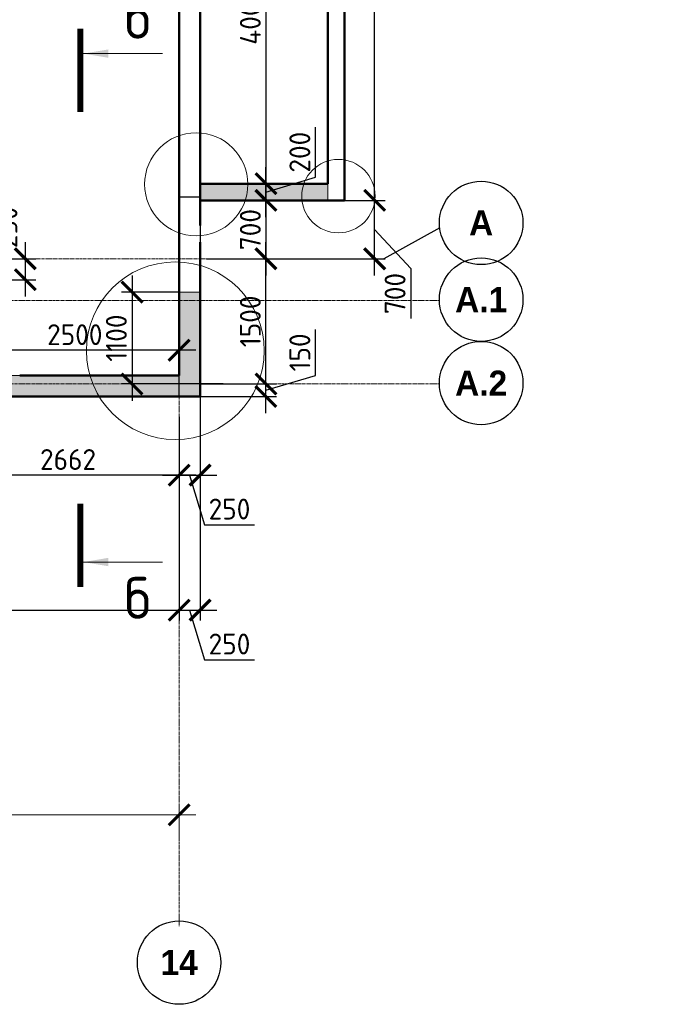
# Model space of a CAD drawing. Header units: millimetres. Extents: x 376598 to 1249954, y -318491 to -22134.
# Tile 45 of 256: x 496042 to 503764, y -145543 to -133743. Entities that reach past the tile are written whole.
import ezdxf

# ---------------------------------------------------------------- set-up
doc = ezdxf.new("R2010")
doc.units = ezdxf.units.MM
doc.linetypes.add('______5', pattern=[1100, 800, -100, 100, -100])
doc.linetypes.add('осевая', pattern=[50.8, 31.75, -6.35, 6.35, -6.35])
for name, color, linetype, lineweight in [('Конструкции 0.5', 5, 'Continuous', 50), ('Надписи', 200, 'Continuous', 18), ('Оси', 40, '______5', 18), ('РАЗМЕРЫ', 1, 'Continuous', 9), ('Узлы', 7, 'Continuous', 0)]:
    doc.layers.add(name, color=color, linetype=linetype, lineweight=lineweight)
doc.layers.add('ФВ-2', color=7, linetype='Continuous')
doc.styles.add('Century Gothic', font='GOTHIC.TTF')
doc.styles.add('GOST-2.304_Type-B', font='GOST_Common.ttf')
doc.dimstyles.new('СПДС', dxfattribs={"dimscale": 100, "dimtxt": 2.5, "dimasz": 2.5, "dimexe": 1.25, "dimexo": 0, "dimtad": 1, "dimdec": 0, "dimtxsty": 'GOST-2.304_Type-B', "dimblk": 'ARCHTICK', "dimcen": 2.5, "dimdle": 2, "dimadec": 0, "dimazin": 2, "dimtfac": 0.75, "dimtdec": 0, "dimtmove": 1, "dimatfit": 3, "dimfxl": 1, "dimtolj": 1, "dimarcsym": 1})

# ---------------------------------------------------------------- blocks, each defined once
blk = doc.blocks.new('NSY101')
at = {"color": 0, "linetype": 'ByBlock', "lineweight": -2}
blk.add_circle((0, 0), 50, dxfattribs=at)
blk = doc.blocks.new('_ArchTick')
at = {"color": 0, "linetype": 'ByBlock', "const_width": 0.15}
blk.add_lwpolyline([(-0.5, -0.5), (0.5, 0.5)], dxfattribs=at)
blk = doc.blocks.new('*D3531')
at = {"layer": 'DEFPOINTS', "color": 0, "lineweight": 0, "transparency": 16777216}
for p in [(521255, -133560), (521255, -133875), (515055, -134097)]:
    blk.add_point(p, dxfattribs=at)
at = {"layer": 'РАЗМЕРЫ', "color": 0, "lineweight": -2, "transparency": 16777216}
for p, q in [((515055, -134097), (515055, -133435)), ((521255, -133875), (521255, -133435)), ((514855, -133560), (521455, -133560))]:
    blk.add_line(p, q, dxfattribs=at)
at = {"layer": 'РАЗМЕРЫ', "color": 0, "lineweight": -2, "transparency": 16777216, "xscale": 250, "yscale": 250, "zscale": 250, "rotation": 180}
blk.add_blockref('_ArchTick', (515055, -133560), dxfattribs=at)
at = {"layer": 'РАЗМЕРЫ', "color": 0, "lineweight": -2, "transparency": 16777216, "xscale": 250, "yscale": 250, "zscale": 250}
blk.add_blockref('_ArchTick', (521255, -133560), dxfattribs=at)
at = {"layer": 'РАЗМЕРЫ', "color": 0, "transparency": 16777216, "insert": (518155, -133372), "char_height": 250, "attachment_point": 5, "style": 'GOST-2.304_Type-B'}
blk.add_mtext('\\A1;6200', dxfattribs=at)
blk = doc.blocks.new('*D266')
at = {"layer": 'DEFPOINTS', "color": 0, "lineweight": 0, "transparency": 16777216}
for p in [(495473, -136609), (495473, -136859), (496109, -136859)]:
    blk.add_point(p, dxfattribs=at)
at = {"layer": 'РАЗМЕРЫ', "color": 0, "lineweight": -2, "transparency": 16777216}
for p, q in [((496109, -136409), (496109, -137059)), ((495473, -136609), (496234, -136609)), ((495473, -136859), (496234, -136859))]:
    blk.add_line(p, q, dxfattribs=at)
at = {"layer": 'РАЗМЕРЫ', "color": 0, "lineweight": -2, "transparency": 16777216, "xscale": 250, "yscale": 250, "zscale": 250}
for p, rotation in [((496109, -136609), 90), ((496109, -136859), 270)]:
    blk.add_blockref('_ArchTick', p, dxfattribs=dict(at, rotation=rotation))
at = {"layer": 'РАЗМЕРЫ', "color": 0, "lineweight": 0, "transparency": 16777216, "insert": (495889, -136232), "char_height": 250, "attachment_point": 5, "rotation": 90, "style": 'GOST-2.304_Type-B'}
blk.add_mtext('\\A1;250', dxfattribs=at)
blk = doc.blocks.new('*D336')
at = {"layer": 'DEFPOINTS', "color": 0, "lineweight": 0, "transparency": 16777216}
for p in [(497952, -139659), (491752, -139935), (497952, -140819)]:
    blk.add_point(p, dxfattribs=at)
at = {"layer": 'РАЗМЕРЫ', "color": 0, "lineweight": -2, "transparency": 16777216}
for p, q in [((497952, -139659), (497952, -140944)), ((491752, -139935), (491752, -140944)), ((491552, -140819), (498152, -140819))]:
    blk.add_line(p, q, dxfattribs=at)
at = {"layer": 'РАЗМЕРЫ', "color": 0, "lineweight": -2, "transparency": 16777216, "xscale": 250, "yscale": 250, "zscale": 250, "rotation": 180}
blk.add_blockref('_ArchTick', (491752, -140819), dxfattribs=at)
at = {"layer": 'РАЗМЕРЫ', "color": 0, "lineweight": -2, "transparency": 16777216, "xscale": 250, "yscale": 250, "zscale": 250}
blk.add_blockref('_ArchTick', (497952, -140819), dxfattribs=at)
at = {"layer": 'РАЗМЕРЫ', "color": 0, "lineweight": 0, "transparency": 16777216, "insert": (494852, -140632), "char_height": 250, "attachment_point": 5, "style": 'GOST-2.304_Type-B'}
blk.add_mtext('\\A1;6200', dxfattribs=at)
blk = doc.blocks.new('*D337')
at = {"layer": 'DEFPOINTS', "color": 0, "lineweight": 0, "transparency": 16777216}
for p in [(498202, -138259), (497952, -138591), (498202, -140819)]:
    blk.add_point(p, dxfattribs=at)
at = {"layer": 'РАЗМЕРЫ', "color": 0, "lineweight": -2, "transparency": 16777216}
for p, q in [((498202, -138259), (498202, -140944)), ((497952, -138591), (497952, -140944)), ((497752, -140819), (498402, -140819)), ((498077, -140819), (498255, -141413)), ((498255, -141413), (498855, -141413))]:
    blk.add_line(p, q, dxfattribs=at)
at = {"layer": 'РАЗМЕРЫ', "color": 0, "lineweight": -2, "transparency": 16777216, "xscale": 250, "yscale": 250, "zscale": 250, "rotation": 180}
blk.add_blockref('_ArchTick', (497952, -140819), dxfattribs=at)
at = {"layer": 'РАЗМЕРЫ', "color": 0, "lineweight": -2, "transparency": 16777216, "xscale": 250, "yscale": 250, "zscale": 250}
blk.add_blockref('_ArchTick', (498202, -140819), dxfattribs=at)
at = {"layer": 'РАЗМЕРЫ', "color": 0, "lineweight": 0, "transparency": 16777216, "insert": (498555, -141225), "char_height": 250, "attachment_point": 5, "style": 'GOST-2.304_Type-B'}
blk.add_mtext('\\A1;250', dxfattribs=at)
blk = doc.blocks.new('*D346')
at = {"layer": 'DEFPOINTS', "color": 0, "lineweight": 0, "transparency": 16777216}
for p in [(498202, -138109), (498992, -138109), (498202, -138259)]:
    blk.add_point(p, dxfattribs=at)
at = {"layer": 'РАЗМЕРЫ', "color": 0, "lineweight": -2, "transparency": 16777216}
for p, q in [((499586, -138006), (499586, -137456)), ((498992, -138459), (498992, -137909)), ((498992, -138184), (499586, -138006)), ((498202, -138109), (499117, -138109)), ((498202, -138259), (499117, -138259))]:
    blk.add_line(p, q, dxfattribs=at)
at = {"layer": 'РАЗМЕРЫ', "color": 0, "lineweight": -2, "transparency": 16777216, "xscale": 250, "yscale": 250, "zscale": 250}
for p, rotation in [((498992, -138109), 90), ((498992, -138259), 270)]:
    blk.add_blockref('_ArchTick', p, dxfattribs=dict(at, rotation=rotation))
at = {"layer": 'РАЗМЕРЫ', "color": 0, "lineweight": 0, "transparency": 16777216, "insert": (499398, -137731), "char_height": 250, "attachment_point": 5, "rotation": 90, "style": 'GOST-2.304_Type-B'}
blk.add_mtext('\\A1;150', dxfattribs=at)
blk = doc.blocks.new('*D347')
at = {"layer": 'DEFPOINTS', "color": 0, "lineweight": 0, "transparency": 16777216}
for p in [(498280, -136609), (498992, -136609), (498202, -138109)]:
    blk.add_point(p, dxfattribs=at)
at = {"layer": 'РАЗМЕРЫ', "color": 0, "lineweight": -2, "transparency": 16777216}
for p, q in [((498992, -138309), (498992, -136409)), ((498280, -136609), (499117, -136609)), ((498202, -138109), (499117, -138109))]:
    blk.add_line(p, q, dxfattribs=at)
at = {"layer": 'РАЗМЕРЫ', "color": 0, "lineweight": -2, "transparency": 16777216, "xscale": 250, "yscale": 250, "zscale": 250}
for p, rotation in [((498992, -136609), 90), ((498992, -138109), 270)]:
    blk.add_blockref('_ArchTick', p, dxfattribs=dict(at, rotation=rotation))
at = {"layer": 'РАЗМЕРЫ', "color": 0, "lineweight": 0, "transparency": 16777216, "insert": (498805, -137359), "char_height": 250, "attachment_point": 5, "rotation": 90, "style": 'GOST-2.304_Type-B'}
blk.add_mtext('\\A1;1500', dxfattribs=at)
blk = doc.blocks.new('*D348')
at = {"layer": 'DEFPOINTS', "color": 0, "lineweight": 0, "transparency": 16777216}
for p in [(498571, -135909), (500294, -135909), (498280, -136609)]:
    blk.add_point(p, dxfattribs=at)
at = {"layer": 'РАЗМЕРЫ', "color": 0, "lineweight": -2, "transparency": 16777216}
for p, q in [((500294, -136809), (500294, -135709)), ((498571, -135909), (500419, -135909)), ((500294, -136259), (500726, -136725)), ((498280, -136609), (500419, -136609)), ((500726, -136725), (500726, -137324))]:
    blk.add_line(p, q, dxfattribs=at)
at = {"layer": 'РАЗМЕРЫ', "color": 0, "lineweight": -2, "transparency": 16777216, "xscale": 250, "yscale": 250, "zscale": 250}
for p, rotation in [((500294, -135909), 90), ((500294, -136609), 270)]:
    blk.add_blockref('_ArchTick', p, dxfattribs=dict(at, rotation=rotation))
at = {"layer": 'РАЗМЕРЫ', "color": 0, "lineweight": 0, "transparency": 16777216, "insert": (500539, -137025), "char_height": 250, "attachment_point": 5, "rotation": 90, "style": 'GOST-2.304_Type-B'}
blk.add_mtext('\\A1;700', dxfattribs=at)
blk = doc.blocks.new('*D349')
at = {"layer": 'DEFPOINTS', "color": 0, "lineweight": 0, "transparency": 16777216}
for p in [(498393, -135709), (498992, -135709), (498372, -135909)]:
    blk.add_point(p, dxfattribs=at)
at = {"layer": 'РАЗМЕРЫ', "color": 0, "lineweight": -2, "transparency": 16777216}
for p, q in [((499586, -135631), (499586, -135031)), ((498992, -136109), (498992, -135509)), ((498992, -135809), (499586, -135631)), ((498393, -135709), (499117, -135709)), ((498372, -135909), (499117, -135909))]:
    blk.add_line(p, q, dxfattribs=at)
at = {"layer": 'РАЗМЕРЫ', "color": 0, "lineweight": -2, "transparency": 16777216, "xscale": 250, "yscale": 250, "zscale": 250}
for p, rotation in [((498992, -135709), 90), ((498992, -135909), 270)]:
    blk.add_blockref('_ArchTick', p, dxfattribs=dict(at, rotation=rotation))
at = {"layer": 'РАЗМЕРЫ', "color": 0, "lineweight": 0, "transparency": 16777216, "insert": (499398, -135331), "char_height": 250, "attachment_point": 5, "rotation": 90, "style": 'GOST-2.304_Type-B'}
blk.add_mtext('\\A1;200', dxfattribs=at)
blk = doc.blocks.new('*D350')
at = {"layer": 'DEFPOINTS', "color": 0, "lineweight": 0, "transparency": 16777216}
for p in [(499932, -127409), (500294, -127409), (498571, -135909)]:
    blk.add_point(p, dxfattribs=at)
at = {"layer": 'РАЗМЕРЫ', "color": 0, "lineweight": -2, "transparency": 16777216}
for p, q in [((500294, -136109), (500294, -127209)), ((499932, -127409), (500419, -127409)), ((498571, -135909), (500419, -135909))]:
    blk.add_line(p, q, dxfattribs=at)
at = {"layer": 'РАЗМЕРЫ', "color": 0, "lineweight": -2, "transparency": 16777216, "xscale": 250, "yscale": 250, "zscale": 250}
for p, rotation in [((500294, -127409), 90), ((500294, -135909), 270)]:
    blk.add_blockref('_ArchTick', p, dxfattribs=dict(at, rotation=rotation))
at = {"layer": 'РАЗМЕРЫ', "color": 0, "lineweight": 0, "transparency": 16777216, "insert": (500107, -131659), "char_height": 250, "attachment_point": 5, "rotation": 90, "style": 'GOST-2.304_Type-B'}
blk.add_mtext('\\A1;8500', dxfattribs=at)
blk = doc.blocks.new('*D357')
at = {"layer": 'DEFPOINTS', "color": 0, "lineweight": 0, "transparency": 16777216}
for p in [(498654, -131709), (498654, -135709), (498992, -135709)]:
    blk.add_point(p, dxfattribs=at)
at = {"layer": 'РАЗМЕРЫ', "color": 0, "lineweight": -2, "transparency": 16777216}
for p, q in [((498992, -131509), (498992, -135909)), ((498654, -131709), (499117, -131709)), ((498654, -135709), (499117, -135709))]:
    blk.add_line(p, q, dxfattribs=at)
at = {"layer": 'РАЗМЕРЫ', "color": 0, "lineweight": -2, "transparency": 16777216, "xscale": 250, "yscale": 250, "zscale": 250}
for p, rotation in [((498992, -131709), 90), ((498992, -135709), 270)]:
    blk.add_blockref('_ArchTick', p, dxfattribs=dict(at, rotation=rotation))
at = {"layer": 'РАЗМЕРЫ', "color": 0, "lineweight": 0, "transparency": 16777216, "insert": (498805, -133709), "char_height": 250, "attachment_point": 5, "rotation": 90, "style": 'GOST-2.304_Type-B'}
blk.add_mtext('\\A1;4000', dxfattribs=at)
blk = doc.blocks.new('*D707')
at = {"layer": 'DEFPOINTS', "color": 0, "lineweight": 0, "transparency": 16777216}
for p in [(495290, -138199, -3100), (497952, -138501), (495290, -139201)]:
    blk.add_point(p, dxfattribs=at)
at = {"layer": 'РАЗМЕРЫ', "color": 0, "lineweight": -2, "transparency": 16777216}
for p, q in [((495290, -138199), (495290, -139326)), ((497952, -138501), (497952, -139326)), ((498152, -139201), (495090, -139201))]:
    blk.add_line(p, q, dxfattribs=at)
at = {"layer": 'РАЗМЕРЫ', "color": 0, "lineweight": -2, "transparency": 16777216, "xscale": 250, "yscale": 250, "zscale": 250, "rotation": 180}
blk.add_blockref('_ArchTick', (495290, -139201), dxfattribs=at)
at = {"layer": 'РАЗМЕРЫ', "color": 0, "lineweight": -2, "transparency": 16777216, "xscale": 250, "yscale": 250, "zscale": 250}
blk.add_blockref('_ArchTick', (497952, -139201), dxfattribs=at)
at = {"layer": 'РАЗМЕРЫ', "color": 0, "lineweight": 0, "transparency": 16777216, "insert": (496621, -139014), "char_height": 250, "attachment_point": 5, "style": 'GOST-2.304_Type-B'}
blk.add_mtext('\\A1;2662', dxfattribs=at)
blk = doc.blocks.new('*D708')
at = {"layer": 'DEFPOINTS', "color": 0, "lineweight": 0, "transparency": 16777216}
for p in [(497952, -138501), (498202, -138876), (498202, -139201)]:
    blk.add_point(p, dxfattribs=at)
at = {"layer": 'РАЗМЕРЫ', "color": 0, "lineweight": -2, "transparency": 16777216}
for p, q in [((497952, -138501), (497952, -139326)), ((498202, -138876), (498202, -139326)), ((497752, -139201), (498402, -139201)), ((498077, -139201), (498255, -139795)), ((498255, -139795), (498855, -139795))]:
    blk.add_line(p, q, dxfattribs=at)
at = {"layer": 'РАЗМЕРЫ', "color": 0, "lineweight": -2, "transparency": 16777216, "xscale": 250, "yscale": 250, "zscale": 250, "rotation": 180}
blk.add_blockref('_ArchTick', (497952, -139201), dxfattribs=at)
at = {"layer": 'РАЗМЕРЫ', "color": 0, "lineweight": -2, "transparency": 16777216, "xscale": 250, "yscale": 250, "zscale": 250}
blk.add_blockref('_ArchTick', (498202, -139201), dxfattribs=at)
at = {"layer": 'РАЗМЕРЫ', "color": 0, "lineweight": 0, "transparency": 16777216, "insert": (498555, -139608), "char_height": 250, "attachment_point": 5, "style": 'GOST-2.304_Type-B'}
blk.add_mtext('\\A1;250', dxfattribs=at)
blk = doc.blocks.new('*D734')
at = {"layer": 'DEFPOINTS', "color": 0, "lineweight": 0, "transparency": 16777216}
for p in [(497952, -137008), (497388, -138109), (498479, -138109)]:
    blk.add_point(p, dxfattribs=at)
at = {"layer": 'РАЗМЕРЫ', "color": 0, "lineweight": -2, "transparency": 16777216}
for p, q in [((497388, -136808), (497388, -138309)), ((497952, -137008), (497263, -137008)), ((498479, -138109), (497263, -138109))]:
    blk.add_line(p, q, dxfattribs=at)
at = {"layer": 'РАЗМЕРЫ', "color": 0, "lineweight": -2, "transparency": 16777216, "xscale": 250, "yscale": 250, "zscale": 250}
for p, rotation in [((497388, -137008), 90), ((497388, -138109), 270)]:
    blk.add_blockref('_ArchTick', p, dxfattribs=dict(at, rotation=rotation))
at = {"layer": 'РАЗМЕРЫ', "color": 0, "lineweight": 0, "transparency": 16777216, "insert": (497200, -137559), "char_height": 250, "attachment_point": 5, "rotation": 90, "style": 'GOST-2.304_Type-B'}
blk.add_mtext('\\A1;1100', dxfattribs=at)
blk = doc.blocks.new('*D800')
at = {"layer": 'DEFPOINTS', "color": 0, "lineweight": 0, "transparency": 16777216}
for p in [(498372, -135909), (498760, -136609), (498992, -136609)]:
    blk.add_point(p, dxfattribs=at)
at = {"layer": 'РАЗМЕРЫ', "color": 0, "lineweight": -2, "transparency": 16777216}
for p, q in [((498992, -135709), (498992, -136809)), ((498372, -135909), (499117, -135909)), ((498760, -136609), (499117, -136609))]:
    blk.add_line(p, q, dxfattribs=at)
at = {"layer": 'РАЗМЕРЫ', "color": 0, "lineweight": -2, "transparency": 16777216, "xscale": 250, "yscale": 250, "zscale": 250}
for p, rotation in [((498992, -135909), 90), ((498992, -136609), 270)]:
    blk.add_blockref('_ArchTick', p, dxfattribs=dict(at, rotation=rotation))
at = {"layer": 'РАЗМЕРЫ', "color": 0, "lineweight": 0, "transparency": 16777216, "insert": (498805, -136259), "char_height": 250, "attachment_point": 5, "rotation": 90, "style": 'GOST-2.304_Type-B'}
blk.add_mtext('\\A1;700', dxfattribs=at)
blk = doc.blocks.new('*D1283')
at = {"layer": 'DEFPOINTS', "color": 0, "lineweight": 0, "transparency": 16777216}
for p in [(495452, -137705), (495452, -137792, 3100), (497952, -137792, 3100)]:
    blk.add_point(p, dxfattribs=at)
at = {"layer": 'РАЗМЕРЫ', "color": 0, "lineweight": -2, "transparency": 16777216}
for p, q in [((495452, -137792), (495452, -137580)), ((497952, -137792), (497952, -137580)), ((498152, -137705), (495252, -137705))]:
    blk.add_line(p, q, dxfattribs=at)
at = {"layer": 'РАЗМЕРЫ', "color": 0, "lineweight": -2, "transparency": 16777216, "xscale": 250, "yscale": 250, "zscale": 250, "rotation": 180}
blk.add_blockref('_ArchTick', (495452, -137705), dxfattribs=at)
at = {"layer": 'РАЗМЕРЫ', "color": 0, "lineweight": -2, "transparency": 16777216, "xscale": 250, "yscale": 250, "zscale": 250}
blk.add_blockref('_ArchTick', (497952, -137705), dxfattribs=at)
at = {"layer": 'РАЗМЕРЫ', "color": 0, "lineweight": 0, "transparency": 16777216, "insert": (496702, -137518), "char_height": 250, "attachment_point": 5, "style": 'GOST-2.304_Type-B'}
blk.add_mtext('\\A1;2500', dxfattribs=at)
blk = doc.blocks.new('оси 2.2-2.3')
at = {"layer": 'Оси', "color": 16, "linetype": 'осевая', "lineweight": 0, "transparency": 33554687}
for p, q in [((521254.5, -104267.9), (521254.9, -134893.5)), ((468653.8, -126895.4), (523707.4, -126895.4)), ((468076.3, -127395.4), (524372.9, -127395.4)), ((468076.3, -128395.4), (524372.9, -128395.4))]:
    blk.add_line(p, q, dxfattribs=at)
at = {"layer": 'Оси', "color": 16, "linetype": '______5', "lineweight": 25, "transparency": 33554687}
blk.add_line((524376.4, -126525.7), (523707.4, -126895.4), dxfattribs=at)
at = {"layer": 'Оси', "color": 16, "linetype": 'Continuous', "lineweight": 25, "transparency": 33554687, "xscale": 9.999999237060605, "yscale": 9.999999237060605, "zscale": 9.999999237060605}
for p in [(524872.8, -126465.2), (524872.8, -127385.2), (524872.8, -128385.2), (521254.4, -135329.4)]:
    blk.add_blockref('NSY101', p, dxfattribs=at)
at = {"layer": 'Оси', "color": 16, "linetype": 'Continuous', "lineweight": 25, "transparency": 33554687, "char_height": 300, "attachment_point": 5, "style": 'Century Gothic'}
for s, insert, width in [('\\A1;{\\fCentury Gothic|i0|b1;\\H300.000000;\\W1.000000;\\C16;А}\\P', (524872.8, -126465.2), 460), ('\\A1;{\\fCentury Gothic|i0|b1;\\H300.000000;\\W1.000000;\\C16;А.1}\\P', (524872.8, -127385.2), 810), ('\\A1;{\\fCentury Gothic|i0|b1;\\H300.000000;\\W1.000000;\\C16;А.2}\\P', (524872.8, -128385.2), 810), ('\\A1;{\\fCentury Gothic|i0|b1;\\H300.000000;\\W1.000000;\\C16;14}\\P', (521254.4, -135329.4), 620)]:
    blk.add_mtext(s, dxfattribs=dict(at, insert=insert, width=width))
at = {"layer": 'РАЗМЕРЫ', "color": 1}
dim = blk.add_linear_dim(base=(521254.9, -133559.9), p1=(515054.9, -134096.6), p2=(521254.9, -133875.5), dimstyle='СПДС', dxfattribs=at)
dim.commit()
dim.dimension.update_dxf_attribs({"geometry": '*D3531', "text_midpoint": (518154.9, -133372.4)})

msp = doc.modelspace()

# ---------------------------------------------------------------- hatches: boundary and pattern name
at = {"layer": 'РАЗМЕРЫ', "transparency": 33554648}
h = msp.add_hatch(dxfattribs=at)
h.set_pattern_fill('ANGLE', color=1)
h.set_pattern_definition([(0, (3723.99, 44284.891), (0, 6.985), [5.08, -1.905]), (90, (3723.99, 44284.891), (-6.985, 4e-16), [5.08, -1.905])])
h.paths.add_polyline_path([(495302, -138258.7), (495302, -138008.7), (497952, -138008.7), (497952, -137014.3), (498202, -137014.3), (498202, -138264.3)])
at = {"layer": 'ФВ-2', "lineweight": 0, "true_color": 0x006272}
h = msp.add_hatch(dxfattribs=at)
h.set_pattern_fill('ANGLE', color=146)
h.set_pattern_definition([(0, (0, 0), (0, 6.985), [5.08, -1.905]), (90, (0, 0), (-6.985, 4e-16), [5.08, -1.905])])
h.paths.add_polyline_path([(499732, -135708.7), (498202, -135708.7), (498202, -135908.7), (499732, -135908.7)])

# ---------------------------------------------------------------- linework, layer by layer
at = {"layer": 'DEFPOINTS', "color": 240, "lineweight": 30, "true_color": 0xed1f24, "elevation": 3100}
msp.add_lwpolyline([(497952, -135864.3), (498202, -135864.3), (498202, -138258.7), (497952, -138258.7)], close=True, dxfattribs=at)
at = {"layer": 'Конструкции 0.5', "color": 3}
for p, q in [((499732, -127608.7, 3100), (499732, -135708.7, 3100)), ((499932, -135908.7, 3100), (499932, -127608.7, 3100)), ((497952, -130908.7, 3100), (497952, -138008.7, 3100)), ((498202, -136208.7, 3100), (498202, -130908.7, 3100)), ((499732, -135708.7, 3100), (498202, -135708.7, 3100)), ((498202, -135908.7, 3100), (499932, -135908.7, 3100)), ((498202, -138258.7, 3100), (498202, -136408.7, 3100)), ((496292, -138008.7, 3100), (496042, -138008.7, 3100)), ((497952, -138008.7, 3100), (496292, -138008.7, 3100)), ((472602, -138258.7, 3100), (497952, -138258.7, 3100)), ((497952, -138258.7, 3100), (498202, -138258.7, 3100))]:
    msp.add_line(p, q, dxfattribs=at)
at = {"layer": 'Надписи', "color": 0}
for centre, radius in [((498156.3, -135716, 3820), 617.6), ((499859.7, -135857.6, 3820), 439.5), ((497906.2, -137709.9, 3820), 1064.1)]:
    msp.add_circle(centre, radius, dxfattribs=at)
at = {"layer": 'РАЗМЕРЫ', "color": 4, "lineweight": 0, "elevation": 3100}
msp.add_lwpolyline([(499732, -135708.7), (498202, -135708.7), (498202, -135908.7), (499732, -135908.7)], close=True, dxfattribs=at)
at = {"layer": 'РАЗМЕРЫ', "color": 4, "elevation": 3100}
msp.add_lwpolyline([(495302, -138258.7), (495302, -138008.7), (497952, -138008.7), (497952, -137008.3), (498202, -137008.3), (498202, -138264.3), (495302, -138258.7)], dxfattribs=at)
at = {"layer": 'Узлы', "color": 1, "linetype": 'Continuous', "lineweight": 0}
for p, q in [((496804.3, -134150, 3100), (497754.3, -134150, 3100)), ((496804.3, -140242.7, 3100), (497754.3, -140242.7, 3100))]:
    msp.add_line(p, q, dxfattribs=at)
at = {"layer": 'Узлы', "color": 1, "linetype": 'Continuous', "lineweight": 0, "const_width": 70, "elevation": 3100}
for points in [[(496769.3, -133850), (496769.3, -134850)], [(496769.3, -140542.7), (496769.3, -139542.7)]]:
    msp.add_lwpolyline(points, dxfattribs=at)
at = {"layer": 'Узлы', "color": 1, "linetype": 'Continuous', "lineweight": 0}
for points in [[(496804.3, -134150, 3100), (497104.8, -134200.2, 3100), (497104.8, -134099.7, 3100)], [(496804.3, -140242.7, 3100), (497104.8, -140293, 3100), (497104.8, -140192.4, 3100)]]:
    msp.add_solid(points, dxfattribs=at)

# ---------------------------------------------------------------- block references
at = {"layer": 'РАЗМЕРЫ', "color": 1}
msp.add_blockref('оси 2.2-2.3', (-23302.9, -9713.4, 3100), dxfattribs=at)

# ---------------------------------------------------------------- texts
at = {"layer": 'Узлы', "color": 1, "linetype": 'Continuous', "lineweight": 0, "char_height": 500, "attachment_point": 5, "style": 'GOST-2.304_Type-B'}
for insert in [(497454.3, -133720, 3100), (497454.3, -140672.7, 3100)]:
    msp.add_mtext_dynamic_manual_height_columns('б', width=723.88, gutter_width=25, heights=[0], dxfattribs=dict(at, insert=insert))

# ---------------------------------------------------------------- dimensions: what is measured, and where the dimension line sits
at = {"layer": 'РАЗМЕРЫ', "color": 1, "lineweight": 0}
for base, p1, p2, picture, middle in [((500294.3, -127408.7, 3100), (498570.8, -135908.7, 3100), (499932, -127408.7, 3100), '*D350', (500106.8, -131658.7, 3100)), ((498992, -135708.7, 3100), (498653.9, -131708.7, 3100), (498653.9, -135708.7, 3100), '*D357', (498804.5, -133708.7, 3100)), ((498992, -135708.7, 3100), (498371.6, -135908.7, 3100), (498392.6, -135708.7, 3100), '*D349', (499398.3, -135568.1, 3100)), ((498992, -136608.7, 3100), (498371.6, -135908.7, 3100), (498760.4, -136608.7, 3100), '*D800', (498804.5, -136258.7, 3100)), ((498992, -136608.7, 3100), (498202, -138108.7, 3100), (498280.1, -136608.7, 3100), '*D347', (498804.5, -137358.7, 3100)), ((497387.9, -138108.7, 3100), (497952, -137008.3, 3100), (498479.4, -138108.7, 3100), '*D734', (497200.4, -137558.5, 3100)), ((498992, -138108.7, 3100), (498202, -138258.7, 3100), (498202, -138108.7, 3100), '*D346', (499398.3, -137943.1, 3100))]:
    dim = msp.add_linear_dim(base=base, p1=p1, p2=p2, angle=90, dimstyle='СПДС', dxfattribs=at)
    dim.commit()
    dim.dimension.update_dxf_attribs({"geometry": picture, "text_midpoint": middle})
for base, p1, p2, picture, middle in [((500294.3, -135908.7, 3100), (498280.1, -136608.7, 3100), (498570.8, -135908.7, 3100), '*D348', (500726.3, -136787.6, 3100)), ((496109.1, -136858.7, 3100), (495473.3, -136608.7, 3100), (495473.3, -136858.7, 3100), '*D266', (496076.5, -136231.5, 3100))]:
    dim = msp.add_linear_dim(base=base, p1=p1, p2=p2, angle=90, dimstyle='СПДС', dxfattribs=at)
    dim.commit()
    dim.dimension.update_dxf_attribs({"geometry": picture, "text_midpoint": middle, "dimtype": 160})
at = {"layer": 'РАЗМЕРЫ', "color": 4, "lineweight": 0}
dim = msp.add_linear_dim(base=(495452, -137705.2), p1=(497952, -137792.2, 3100), p2=(495452, -137792.2, 3100), dimstyle='СПДС', dxfattribs=at)
dim.commit()
dim.dimension.update_dxf_attribs({"geometry": '*D1283', "text_midpoint": (496702, -137517.7)})
at = {"layer": 'РАЗМЕРЫ', "color": 1, "lineweight": 0}
for base, p1, p2, picture, middle in [((495290, -139201.4, 3100), (497952, -138501, 3100), (495290, -138198.6), '*D707', (496621, -139013.9, 3100)), ((498202, -140819.1, 3100), (497952, -138591.1, 3100), (498202, -138258.7, 3100), '*D337', (498317.6, -141225.4, 3100)), ((498202, -139201.4, 3100), (497952, -138501, 3100), (498202, -138875.6, 3100), '*D708', (498317.6, -139607.7, 3100)), ((497952, -140819.1, 3100), (491752.1, -139934.6, 3100), (497952, -139658.9, 3100), '*D336', (494852, -140631.6, 3100))]:
    dim = msp.add_linear_dim(base=base, p1=p1, p2=p2, dimstyle='СПДС', dxfattribs=at)
    dim.commit()
    dim.dimension.update_dxf_attribs({"geometry": picture, "text_midpoint": middle})

doc.saveas('drawing.dxf')
